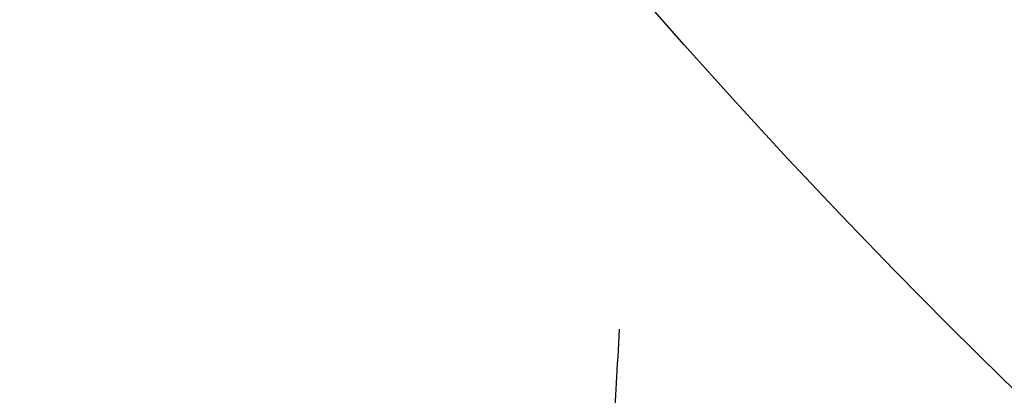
# Model space of a CAD drawing. Header units: centimetres. Extents: x -10.1 to 10.1, y -10.1 to 10.1.
# Tile 196 of 256: x -7.2 to -5.9, y -6.1 to -5.6. Entities that reach past the tile are written whole.
import ezdxf

# ---------------------------------------------------------------- set-up
doc = ezdxf.new("R2010")
doc.units = ezdxf.units.CM
doc.layers.add('Default', color=7, linetype='Continuous', true_color=0x000000)

msp = doc.modelspace()

# ---------------------------------------------------------------- linework, layer by layer
at = {"layer": 'Default', "extrusion": (0, 0, -1)}
for centre, radius, start, end in [((2.327139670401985e-30, 7.082205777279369e-32, 0.6000000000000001), 8.5, 270, 89.99999999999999), ((0, 0, 0.15), 8.5, 270, 90), ((0, 0, 0.375), 8.499999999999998, 270, 89.99999999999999), ((0, 0, -0.1), 10.05, 180, 0), ((0, 0, 0.3), 10.05, 180, 0)]:
    msp.add_arc(centre, radius, start, end, dxfattribs=at)
at = {"layer": 'Default'}
msp.add_arc((0, 0, -0.7000000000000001), 10.05, 180, 0, dxfattribs=at)
at = {"layer": 'Default', "extrusion": (0.9985432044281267, -0.05395802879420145, -4.36491927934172e-06)}
msp.add_arc((-6.354721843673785, -0.5400171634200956, -6.111489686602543), 0.1599940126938, 216.8730650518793, 270.0012650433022, dxfattribs=at)

doc.saveas('drawing.dxf')
